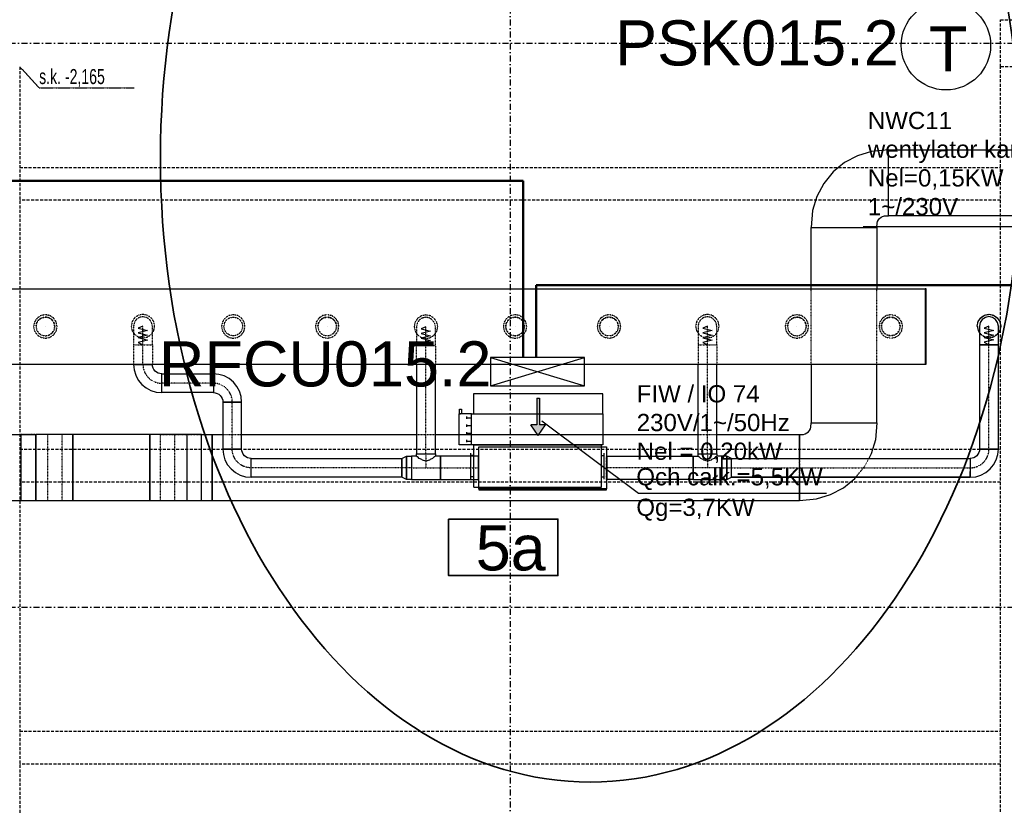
# Model space of a CAD drawing. Header units: centimetres. Extents: x -10729 to 144862, y -4437 to 43656.
# Tile 35 of 148: x 9938 to 10986, y 5389 to 6225. Entities that reach past the tile are written whole.
import ezdxf

# ---------------------------------------------------------------- set-up
doc = ezdxf.new("R2010")
doc.units = ezdxf.units.CM
doc.header["$LTSCALE"] = 0.1
for name, pattern in [('CADVENT_CENTERLINE', [9.9, 7.4, -1, 0.5, -1]), ('CADVENT_HIDDEN', [0.8, 0.25, -0.55]), ('Kondygnacja  -0_5$0$HIDDEN', [9.525, 6.35, -3.175]), ('Kondygnacja  -0_5$0$HIDDEN2', [4.7625, 3.175, -1.5875]), ('Osie rzutów$0$DASHDOT2', [12.7, 6.35, -3.175, 0, -3.175])]:
    doc.linetypes.add(name, pattern=pattern)
for name, color, linetype, lineweight in [('AU opis', 7, 'Continuous', 35), ('AU Osprzęt Siemens', 5, 'Continuous', 30), ('AU Sieć LON', 1, 'Continuous', 50), ('AU Strefa obsługiwana', 90, 'Continuous', 35), ('bgde_urządzenia', 3, 'Continuous', 30)]:
    doc.layers.add(name, color=color, linetype=linetype, lineweight=lineweight)
for name, color, linetype in [('AU Szafki Klimakonwektorów', 183, 'Continuous'), ('bgde-nawiewCEN', 7, 'Continuous'), ('bgde-nawiewEXP', 1, 'Continuous'), ('bgde-nawiewHIDDEN', 1, 'Continuous'), ('bgde_opis urządzen', 6, 'Continuous'), ('Kondygnacja  -0_5$0$ARCH_KONSTR_POWYŻEJ RZUTU', 8, 'Kondygnacja  -0_5$0$HIDDEN'), ('Kondygnacja  -0_5$0$ARCH_KONSTR_POWYŻEJ RZUTU_IST', 8, 'Kondygnacja  -0_5$0$HIDDEN2'), ('Osie rzutów$0$ARCH_INFO_OSIE_IST', 8, 'Osie rzutów$0$DASHDOT2'), ('Osie rzutów$0$ARCH_INFO_OSIE_OPISY_IST', 8, 'Continuous')]:
    doc.layers.add(name, color=color, linetype=linetype)
doc.styles.add('Arial', font='ARIAL.TTF')
doc.styles.add('Kondygnacja  -0_5$0$BIKTS', font='bikromsw.shx', dxfattribs={"width": 0.8})

# ---------------------------------------------------------------- blocks, each defined once
blk = doc.blocks.new('Osie rzutów')
at = {"layer": 'Osie rzutów$0$ARCH_INFO_OSIE_IST', "ltscale": 10}
for p, q in [((10460, 12510), (10460, 4623.26)), ((4436.04, 6200), (15156.54, 6200)), ((4436.04, 5600), (15156.54, 5600))]:
    blk.add_line(p, q, dxfattribs=at)
blk = doc.blocks.new('Kondygnacja  -0_5$0$konstrukcja istniejąca -0.5')
at = {"layer": 'Kondygnacja  -0_5$0$ARCH_KONSTR_POWYŻEJ RZUTU_IST', "ltscale": 10}
for points in [[(11138, 6175), (10982, 6175), (10982, 6225), (11138, 6225), (11138, 6175)], [(9938, 6175), (9938, 5025)], [(10982, 5025), (10982, 6175)], [(9938, 6067.9), (10982, 6067.9)], [(10982, 6032.9), (9938, 6032.9)], [(9938, 5767.9), (10982, 5767.9)], [(10982, 5732.9), (9938, 5732.9)], [(9938, 5467.9), (10982, 5467.9)], [(10982, 5432.9), (9938, 5432.9)]]:
    blk.add_lwpolyline(points, dxfattribs=at)
at = {"layer": 'Kondygnacja  -0_5$0$ARCH_KONSTR_POWYŻEJ RZUTU_IST'}
blk.add_lwpolyline([(9938, 6175), (9958.7, 6152.5), (10059.8, 6152.5)], dxfattribs=at)
at = {"layer": 'Kondygnacja  -0_5$0$ARCH_KONSTR_POWYŻEJ RZUTU_IST', "style": 'Kondygnacja  -0_5$0$BIKTS', "width": 0.7}
blk.add_text('s.k. -2,165', height=16, dxfattribs=at).set_placement((9958.7, 6156.5))

msp = doc.modelspace()

# ---------------------------------------------------------------- hatches: boundary and pattern name
at = {"layer": 'bgde_urządzenia'}
h = msp.add_hatch(color=256, dxfattribs=at)
h.paths.add_polyline_path([(10488.429, 5805.539), (10491.429, 5805.539), (10491.429, 5793.873), (10497.619, 5793.873), (10489.929, 5782.445), (10482.239, 5793.873), (10488.429, 5793.873)])
h.paths.add_polyline_path([(10488.429, 5822.206), (10491.429, 5822.206), (10491.429, 5805.539), (10488.429, 5805.539)])

# ---------------------------------------------------------------- linework, layer by layer
at = {"layer": 'AU opis'}
msp.add_lwpolyline([(10394.514, 5693.606), (10510.902, 5693.606), (10510.902, 5633.598), (10394.514, 5633.598)], close=True, dxfattribs=at)
at = {"layer": 'AU Osprzęt Siemens'}
msp.add_circle((10924.019, 6197.793), 47.533, dxfattribs=at)
at = {"layer": 'AU Sieć LON', "color": 1}
for p, q in [((9283.147, 6053.456), (10473.792, 6053.456)), ((10473.792, 6053.456), (10473.792, 5866.098)), ((10487.863, 5942.677), (11644.538, 5942.677)), ((10487.863, 5942.677), (10487.863, 5866.098))]:
    msp.add_line(p, q, dxfattribs=at)
at = {"layer": 'AU Strefa obsługiwana'}
msp.add_ellipse((10545.489, 6077.747), major_axis=(0, -663.911), ratio=0.68935625, start_param=-1.57079633, end_param=4.71238898, dxfattribs=at)
at = {"layer": 'AU Szafki Klimakonwektorów'}
for p, q in [((10539.102, 5865.579), (10439.102, 5865.579)), ((10439.102, 5865.579), (10439.102, 5835.579)), ((10439.102, 5835.579), (10539.102, 5865.579)), ((10439.102, 5865.579), (10539.102, 5835.579)), ((10539.102, 5865.579), (10439.102, 5865.579)), ((10439.102, 5865.579), (10439.102, 5835.579)), ((10439.102, 5835.579), (10539.102, 5865.579)), ((10439.102, 5865.579), (10539.102, 5835.579)), ((10539.102, 5835.579), (10539.102, 5865.579)), ((10539.102, 5835.579), (10539.102, 5865.579)), ((10439.102, 5835.579), (10539.102, 5835.579)), ((10439.102, 5835.579), (10539.102, 5835.579))]:
    msp.add_line(p, q, dxfattribs=at)
at = {"layer": 'bgde-nawiewCEN', "linetype": 'CADVENT_CENTERLINE', "ltscale": 0.06}
for p, q in [((10069.203, 5898.916), (10069.203, 5898.964)), ((10069.203, 5898.804), (10069.203, 5898.916)), ((10069.203, 5898.584), (10069.203, 5898.804)), ((10069.203, 5898.223), (10069.203, 5898.584)), ((10069.203, 5897.684), (10069.203, 5898.223)), ((10069.203, 5896.931), (10069.203, 5897.684)), ((10069.203, 5895.93), (10069.203, 5896.931)), ((10069.203, 5894.644), (10069.203, 5895.93)), ((10069.203, 5893.038), (10069.203, 5894.644)), ((10069.203, 5891.076), (10069.203, 5893.038)), ((10069.203, 5888.724), (10069.203, 5891.076)), ((10370.482, 5898.318), (10370.482, 5898.365)), ((10370.482, 5898.205), (10370.482, 5898.318)), ((10370.482, 5897.986), (10370.482, 5898.205)), ((10370.482, 5897.625), (10370.482, 5897.986)), ((10370.482, 5897.085), (10370.482, 5897.625)), ((10370.482, 5896.333), (10370.482, 5897.085)), ((10370.482, 5895.331), (10370.482, 5896.333)), ((10370.482, 5894.045), (10370.482, 5895.331)), ((10370.482, 5892.44), (10370.482, 5894.045)), ((10370.482, 5890.478), (10370.482, 5892.44)), ((10670.082, 5898.851), (10670.082, 5898.898)), ((10670.082, 5898.738), (10670.082, 5898.851)), ((10670.082, 5898.519), (10670.082, 5898.738)), ((10670.082, 5898.157), (10670.082, 5898.519)), ((10670.082, 5897.618), (10670.082, 5898.157)), ((10670.082, 5896.866), (10670.082, 5897.618)), ((10670.082, 5895.864), (10670.082, 5896.866)), ((10670.082, 5894.578), (10670.082, 5895.864)), ((10670.082, 5892.972), (10670.082, 5894.578)), ((10670.082, 5891.011), (10670.082, 5892.972)), ((10670.082, 5888.658), (10670.082, 5891.011)), ((10969.814, 5899.028), (10969.814, 5899.076)), ((10969.814, 5898.916), (10969.814, 5899.028)), ((10969.814, 5898.697), (10969.814, 5898.916)), ((10969.814, 5898.335), (10969.814, 5898.697)), ((10969.814, 5897.796), (10969.814, 5898.335)), ((10969.814, 5897.043), (10969.814, 5897.796)), ((10969.814, 5896.042), (10969.814, 5897.043)), ((10969.814, 5894.756), (10969.814, 5896.042)), ((10969.814, 5893.15), (10969.814, 5894.756)), ((10969.814, 5891.188), (10969.814, 5893.15)), ((10969.814, 5888.836), (10969.814, 5891.188)), ((10069.203, 5885.944), (10069.203, 5888.724)), ((10069.203, 5880.833), (10069.203, 5885.944)), ((10069.203, 5878.964), (10069.203, 5880.833)), ((10370.482, 5888.125), (10370.482, 5890.478)), ((10370.482, 5885.346), (10370.482, 5888.125)), ((10370.482, 5880.235), (10370.482, 5885.346)), ((10370.482, 5878.365), (10370.482, 5880.235)), ((10670.082, 5885.879), (10670.082, 5888.658)), ((10670.082, 5880.768), (10670.082, 5885.879)), ((10670.082, 5878.898), (10670.082, 5880.768)), ((10969.814, 5886.057), (10969.814, 5888.836)), ((10969.814, 5880.946), (10969.814, 5886.057)), ((10969.814, 5879.076), (10969.814, 5880.946)), ((10069.203, 5858.207), (10069.203, 5878.964)), ((10370.482, 5763.192), (10370.482, 5878.365)), ((10670.082, 5763.192), (10670.082, 5878.898)), ((10969.814, 5768.192), (10969.814, 5879.076)), ((10144.269, 5838.207), (10089.203, 5838.207)), ((10164.269, 5768.192), (10164.269, 5818.207)), ((10370.482, 5763.192), (10370.482, 5748.192)), ((10670.082, 5763.192), (10670.082, 5748.192)), ((10344.882, 5748.192), (10184.269, 5748.192)), ((10355.182, 5748.192), (10344.882, 5748.192)), ((10355.182, 5748.192), (10370.482, 5748.192)), ((10370.482, 5748.192), (10385.782, 5748.192)), ((10385.782, 5748.192), (10426.42, 5748.192)), ((10426.82, 5748.192), (10426.42, 5748.192)), ((10562.82, 5748.192), (10563.22, 5748.192)), ((10654.782, 5748.192), (10563.22, 5748.192)), ((10670.082, 5748.192), (10654.782, 5748.192)), ((10685.382, 5748.192), (10670.082, 5748.192)), ((10685.382, 5748.192), (10695.682, 5748.192)), ((10695.682, 5748.192), (10949.814, 5748.192))]:
    msp.add_line(p, q, dxfattribs=at)
for centre, start, end in [((10089.203, 5858.207), 180, 270), ((10144.269, 5818.207), 0, 90), ((10949.814, 5768.192), 270, 0)]:
    msp.add_arc(centre, 20, start, end, dxfattribs=at)
at = {"layer": 'bgde-nawiewCEN', "linetype": 'CADVENT_CENTERLINE', "ltscale": 0.06, "extrusion": (0, 0, -1)}
msp.add_arc((-10184.269, 5768.192), 20, 270, 0, dxfattribs=at)
at = {"layer": 'bgde-nawiewEXP', "linetype": 'Continuous'}
for points in [[(10862.963, 6016.417), (10862.963, 6086.417), (11990.522, 6086.417), (11990.522, 6016.417), (12008.629, 6017.954), (12023.637, 6022.506), (12037.468, 6029.899), (12049.591, 6039.848), (12059.54, 6051.971), (12066.933, 6065.802), (12071.485, 6080.81), (12073.022, 6098.916), (12003.022, 6098.917), (12002.83, 6094.466), (12002.261, 6092.59), (12001.337, 6090.861), (12000.093, 6089.346), (11998.578, 6088.102), (11996.849, 6087.178), (11994.973, 6086.609), (11990.522, 6086.417), (11990.522, 6016.417), (10862.963, 6016.417)], [(10780.463, 6003.917), (10850.463, 6003.917), (10850.656, 6008.368), (10851.225, 6010.244), (10852.149, 6011.973), (10853.392, 6013.488), (10854.908, 6014.732), (10856.637, 6015.656), (10858.513, 6016.225), (10862.964, 6016.417), (10862.963, 6086.417), (10844.857, 6084.88), (10829.849, 6080.328), (10816.018, 6072.935), (10803.895, 6062.986), (10793.946, 6050.863), (10786.553, 6037.032), (10782.001, 6022.024)], [(10959.814, 5894.756), (10959.814, 5879.076), (10979.814, 5879.076), (10979.814, 5899.076), (10979.053, 5902.903), (10976.885, 5906.147), (10973.641, 5908.315), (10969.814, 5909.076), (10965.988, 5908.315), (10962.743, 5906.147), (10960.576, 5902.903), (10959.814, 5899.076), (10959.814, 5896.042)], [(10959.814, 5768.192), (10979.814, 5768.192), (10979.814, 5879.076), (10959.814, 5879.076)], [(10059.203, 5858.207), (10059.779, 5852.355), (10061.487, 5846.727), (10064.259, 5841.54), (10067.99, 5836.994), (10072.536, 5833.263), (10077.722, 5830.491), (10083.35, 5828.784), (10089.203, 5828.207), (10089.203, 5848.207), (10087.252, 5848.4), (10085.376, 5848.969), (10083.647, 5849.893), (10082.132, 5851.136), (10080.888, 5852.652), (10079.964, 5854.381), (10079.395, 5856.256), (10079.203, 5858.207), (10059.964, 5858.207)], [(10089.203, 5828.207), (10089.203, 5848.207), (10144.269, 5848.207), (10144.269, 5828.207)], [(10144.269, 5828.207), (10146.22, 5828.015), (10148.096, 5827.446), (10149.825, 5826.522), (10151.34, 5825.278), (10152.584, 5823.763), (10153.508, 5822.034), (10154.077, 5820.158), (10154.269, 5818.207), (10174.269, 5818.207), (10173.693, 5824.06), (10171.985, 5829.688), (10169.213, 5834.874), (10165.482, 5839.421), (10160.936, 5843.151), (10155.75, 5845.924), (10150.122, 5847.631), (10144.269, 5848.207), (10144.269, 5828.969)], [(10154.269, 5768.192), (10174.269, 5768.192), (10174.269, 5818.207), (10154.269, 5818.207)], [(9994.73, 5713.582), (10076.497, 5713.582), (10076.497, 5783.582), (9994.73, 5783.582)], [(10076.497, 5713.582), (10116.12, 5713.582), (10116.12, 5783.582), (10076.497, 5783.582)], [(10154.269, 5768.192), (10154.845, 5762.339), (10156.553, 5756.712), (10159.325, 5751.525), (10163.056, 5746.979), (10167.602, 5743.248), (10172.789, 5740.476), (10178.416, 5738.769), (10184.269, 5738.192), (10184.269, 5758.192), (10182.318, 5758.384), (10180.442, 5758.953), (10178.713, 5759.877), (10177.198, 5761.121), (10175.954, 5762.636), (10175.03, 5764.365), (10174.461, 5766.241), (10174.269, 5768.192), (10155.03, 5768.192)], [(10426.82, 5724.692), (10562.82, 5724.692), (10562.82, 5725.692), (10426.82, 5725.692), (10426.82, 5770.692), (10562.82, 5770.692), (10562.82, 5725.692), (10426.82, 5725.692)], [(10949.814, 5738.192), (10955.667, 5738.769), (10961.295, 5740.476), (10966.481, 5743.248), (10971.028, 5746.979), (10974.758, 5751.525), (10977.531, 5756.712), (10979.238, 5762.339), (10979.814, 5768.192), (10959.814, 5768.192), (10959.622, 5766.241), (10959.053, 5764.365), (10958.129, 5762.636), (10956.885, 5761.121), (10955.37, 5759.877), (10953.641, 5758.953), (10951.765, 5758.384), (10949.814, 5758.192), (10949.814, 5738.953)], [(10184.269, 5738.192), (10184.269, 5758.192), (10344.882, 5758.192), (10344.882, 5738.192)], [(10344.882, 5738.192), (10344.882, 5758.192), (10349.698, 5760.692), (10349.698, 5735.692)], [(10349.698, 5735.692), (10349.698, 5760.692), (10355.182, 5760.692), (10355.182, 5735.692)], [(10355.182, 5735.692), (10385.782, 5735.692), (10385.782, 5760.692), (10380.482, 5760.692), (10379.721, 5759.931), (10379.082, 5759.741), (10377.553, 5758.212), (10374.908, 5757.031), (10374.309, 5756.432), (10370.482, 5755.293), (10366.655, 5756.432), (10366.057, 5757.031), (10363.411, 5758.212), (10361.883, 5759.741), (10361.243, 5759.931), (10360.482, 5760.692), (10355.182, 5760.692), (10355.182, 5736.644)], [(10385.782, 5735.692), (10426.42, 5735.692), (10426.42, 5760.692), (10385.782, 5760.692), (10385.782, 5736.644)], [(10563.22, 5735.692), (10563.22, 5760.692), (10654.782, 5760.692), (10654.782, 5735.692)], [(10685.382, 5735.692), (10690.866, 5735.692), (10690.866, 5760.692), (10685.382, 5760.692), (10685.382, 5736.644)], [(10690.866, 5735.692), (10695.682, 5738.192), (10695.682, 5758.192), (10690.866, 5760.692), (10690.866, 5736.644)]]:
    msp.add_lwpolyline(points, close=True, dxfattribs=at)
for points in [[(10780.463, 5938.602), (10780.463, 6003.917), (10850.463, 6003.917), (10850.463, 5938.602)], [(6659.098, 5938.602), (10901.823, 5938.602), (10901.823, 5858.602), (10902.823, 5858.602), (10902.823, 5938.602), (10901.823, 5938.602), (10901.823, 5858.602)], [(10957.314, 5899.076), (10958.266, 5903.859), (10960.976, 5907.915), (10965.031, 5910.624), (10969.814, 5911.576), (10974.598, 5910.624), (10978.653, 5907.915), (10981.363, 5903.859), (10982.314, 5899.076), (10981.363, 5894.292), (10979.814, 5891.975)], [(10957.314, 5899.076), (10958.266, 5894.292), (10959.814, 5891.975)], [(6659.098, 5858.602), (10901.823, 5858.602)], [(10059.203, 5858.207), (10079.203, 5858.207), (10079.203, 5858.602)], [(10059.203, 5858.207), (10059.203, 5858.602)], [(10360.482, 5858.602), (10360.482, 5763.192), (10380.482, 5763.192), (10380.482, 5858.602)], [(10660.082, 5763.192), (10680.082, 5763.192), (10680.082, 5858.602)], [(10660.082, 5763.192), (10660.082, 5858.602)], [(10780.463, 5858.602), (10780.463, 5796.082), (10850.463, 5796.082), (10850.463, 5858.602)], [(10680.082, 5783.582), (10767.963, 5783.582), (10767.963, 5758.192), (10767.963, 5783.582), (10772.414, 5783.774), (10774.29, 5784.343), (10776.019, 5785.267), (10777.535, 5786.511), (10778.778, 5788.026), (10779.703, 5789.755), (10780.272, 5791.631), (10780.464, 5796.082), (10850.464, 5796.081), (10848.927, 5777.975), (10844.374, 5762.967), (10841.822, 5758.192)], [(9779.654, 5783.582), (9928.377, 5783.582), (9928.377, 5713.582), (9928.377, 5783.582), (9939.716, 5783.582)], [(9939.716, 5713.582), (9939.716, 5783.582), (9955.107, 5783.582)], [(9939.716, 5713.582), (9994.73, 5713.582), (9994.73, 5783.582), (9955.107, 5783.582), (9955.107, 5713.582)], [(9955.107, 5713.582), (9955.107, 5783.582)], [(10116.12, 5713.582), (10131.511, 5713.582), (10131.511, 5783.582), (10116.12, 5783.582)], [(10116.12, 5713.582), (10116.12, 5783.582)], [(10131.511, 5713.582), (10142.85, 5713.582), (10142.85, 5783.582), (10154.269, 5783.582)], [(10131.511, 5783.582), (10142.85, 5783.582), (10142.85, 5713.582), (10767.963, 5713.582), (10767.963, 5738.192), (10767.963, 5713.582), (10786.071, 5715.119), (10801.078, 5719.671), (10814.909, 5727.064), (10827.032, 5737.013), (10828, 5738.192)], [(10174.269, 5783.582), (10360.482, 5783.582)], [(10380.482, 5783.582), (10660.082, 5783.582)], [(10360.482, 5760.692), (10360.482, 5763.192), (10380.482, 5763.192), (10380.482, 5760.692)], [(10426.42, 5735.692), (10426.42, 5760.692), (10426.82, 5760.692)], [(10562.82, 5735.692), (10563.22, 5735.692), (10563.22, 5760.692), (10562.82, 5760.692)], [(10654.782, 5735.692), (10654.782, 5760.692), (10660.082, 5760.692), (10660.082, 5763.192), (10680.082, 5763.192), (10680.082, 5760.692), (10679.321, 5759.931), (10678.682, 5759.741), (10677.153, 5758.212), (10674.508, 5757.031), (10673.909, 5756.432), (10670.082, 5755.293), (10666.255, 5756.432), (10665.657, 5757.031), (10663.011, 5758.212), (10661.483, 5759.741), (10660.843, 5759.931), (10660.082, 5760.692)], [(10654.782, 5735.692), (10685.382, 5735.692), (10685.382, 5760.692), (10680.082, 5760.692)], [(10695.682, 5738.192), (10695.682, 5758.192), (10949.814, 5758.192), (10949.814, 5741.121)], [(10949.814, 5741.121), (10949.814, 5744.365)], [(10426.42, 5735.692), (10426.82, 5735.692)], [(10695.682, 5738.192), (10949.814, 5738.192)], [(10949.814, 5738.192), (10695.682, 5738.192)], [(10949.814, 5738.953), (10949.814, 5741.121)], [(10949.814, 5741.121), (10949.814, 5738.953)], [(10949.814, 5738.953), (10949.814, 5738.192)], [(10949.814, 5738.192), (10949.814, 5738.953)], [(7308.883, 5713.582), (9939.716, 5713.582)]]:
    msp.add_lwpolyline(points, dxfattribs=at)
at = {"layer": 'bgde-nawiewEXP'}
msp.add_lwpolyline([(10969.814, 5899.076), (10964.814, 5896.946), (10974.814, 5894.41), (10964.814, 5891.888), (10974.814, 5889.359), (10964.814, 5886.806), (10974.814, 5884.27), (10964.814, 5881.724), (10969.814, 5879.076)], dxfattribs=at)
at = {"layer": 'bgde-nawiewHIDDEN', "linetype": 'CADVENT_HIDDEN'}
for points in [[(10780.463, 5858.602), (10780.463, 5938.602)], [(10850.463, 5858.602), (10850.463, 5938.602)], [(10957.314, 5899.076), (10958.266, 5903.859), (10960.976, 5907.915), (10965.031, 5910.624), (10969.814, 5911.576), (10974.598, 5910.624), (10978.653, 5907.915), (10981.363, 5903.859), (10982.314, 5899.076), (10981.363, 5894.292), (10978.653, 5890.237), (10974.598, 5887.527), (10969.814, 5886.576), (10965.031, 5887.527), (10960.976, 5890.237), (10965.031, 5887.527), (10969.814, 5886.576), (10974.598, 5887.527), (10978.653, 5890.237), (10979.814, 5891.975)], [(9955.328, 5898.602), (9956.089, 5902.429), (9958.257, 5905.673), (9961.501, 5907.841), (9965.328, 5908.602), (9969.155, 5907.841), (9972.399, 5905.673)], [(9972.399, 5905.673), (9969.155, 5907.841)], [(9972.399, 5905.673), (9974.567, 5902.429), (9975.328, 5898.602), (9974.567, 5894.775), (9972.399, 5891.531), (9969.155, 5889.363)], [(10255.328, 5898.602), (10256.089, 5902.429), (10258.257, 5905.673), (10261.501, 5907.841), (10265.328, 5908.602), (10269.155, 5907.841), (10272.399, 5905.673)], [(10272.399, 5905.673), (10269.155, 5907.841)], [(10272.399, 5905.673), (10274.567, 5902.429), (10275.328, 5898.602), (10274.567, 5894.775), (10272.399, 5891.531), (10269.155, 5889.363)], [(10555.328, 5898.602), (10556.089, 5902.429)], [(10556.089, 5902.429), (10555.328, 5898.602)], [(10556.089, 5902.429), (10558.257, 5905.673)], [(10558.257, 5905.673), (10556.089, 5902.429)], [(10558.257, 5905.673), (10561.501, 5907.841)], [(10561.501, 5907.841), (10558.257, 5905.673)], [(10561.501, 5907.841), (10565.328, 5908.602), (10569.155, 5907.841), (10572.399, 5905.673)], [(10572.399, 5905.673), (10569.155, 5907.841)], [(10572.399, 5905.673), (10574.567, 5902.429), (10575.328, 5898.602), (10574.567, 5894.775), (10572.399, 5891.531), (10569.155, 5889.363)], [(10755.328, 5898.602), (10756.089, 5902.429), (10758.257, 5905.673), (10761.501, 5907.841), (10765.328, 5908.602), (10769.155, 5907.841), (10772.399, 5905.673)], [(10772.399, 5905.673), (10769.155, 5907.841)], [(10772.399, 5905.673), (10774.567, 5902.429), (10775.328, 5898.602), (10774.567, 5894.775), (10772.399, 5891.531), (10769.155, 5889.363)], [(9955.328, 5898.602), (9956.089, 5894.775), (9958.257, 5891.531), (9961.501, 5889.363), (9965.328, 5888.602), (9969.155, 5889.363), (9972.399, 5891.531)], [(10255.328, 5898.602), (10256.089, 5894.775), (10258.257, 5891.531), (10261.501, 5889.363), (10265.328, 5888.602), (10269.155, 5889.363), (10272.399, 5891.531)], [(10555.328, 5898.602), (10556.089, 5894.775)], [(10556.089, 5894.775), (10555.328, 5898.602)], [(10556.089, 5894.775), (10558.257, 5891.531)], [(10558.257, 5891.531), (10556.089, 5894.775)], [(10558.257, 5891.531), (10561.501, 5889.363)], [(10561.501, 5889.363), (10558.257, 5891.531)], [(10561.501, 5889.363), (10565.328, 5888.602), (10569.155, 5889.363), (10572.399, 5891.531)], [(10755.328, 5898.602), (10756.089, 5894.775), (10758.257, 5891.531), (10761.501, 5889.363), (10765.328, 5888.602), (10769.155, 5889.363), (10772.399, 5891.531)], [(10957.314, 5899.076), (10958.266, 5894.292), (10960.976, 5890.237), (10959.814, 5891.975)], [(10059.203, 5878.964), (10079.203, 5878.964), (10079.203, 5858.602)], [(10059.203, 5878.964), (10059.203, 5858.602)], [(10360.482, 5858.602), (10360.482, 5878.365), (10380.482, 5878.365), (10380.482, 5858.602)], [(10660.082, 5878.898), (10680.082, 5878.898), (10680.082, 5858.602)], [(10660.082, 5878.898), (10660.082, 5858.602)], [(9939.716, 5713.582), (9968, 5713.582), (9968, 5783.582), (9939.716, 5783.582)], [(9939.717, 5713.582), (9939.717, 5783.582)], [(9955.107, 5713.582), (9983.391, 5713.582), (9983.391, 5783.582), (9955.107, 5783.582)], [(10087.836, 5713.582), (10087.836, 5783.582), (10116.12, 5783.582)], [(10103.226, 5713.582), (10103.226, 5783.582), (10131.511, 5783.582)], [(10131.51, 5713.582), (10131.51, 5783.582)], [(10154.269, 5783.582), (10174.269, 5783.582)], [(10360.482, 5783.582), (10380.482, 5783.582)], [(10660.082, 5783.582), (10680.082, 5783.582)], [(10426.82, 5735.692), (10426.82, 5760.692)], [(10562.82, 5735.692), (10562.82, 5760.692)], [(10767.963, 5738.192), (10767.963, 5758.192)], [(10828, 5738.192), (10836.981, 5749.136), (10841.822, 5758.192)], [(10087.836, 5713.582), (10116.12, 5713.582)], [(10103.226, 5713.582), (10131.511, 5713.582)]]:
    msp.add_lwpolyline(points, dxfattribs=at)
for points in [[(9952.828, 5898.602), (9953.779, 5893.819), (9956.489, 5889.763), (9960.544, 5887.054), (9965.328, 5886.102), (9970.111, 5887.054), (9974.167, 5889.763), (9976.876, 5893.819), (9977.828, 5898.602), (9976.876, 5903.386), (9974.167, 5907.441), (9970.111, 5910.151), (9965.328, 5911.102), (9960.544, 5910.151), (9956.489, 5907.441), (9953.779, 5903.386)], [(9952.828, 5898.602), (9953.779, 5893.819), (9956.489, 5889.763), (9960.544, 5887.054), (9965.328, 5886.102), (9970.111, 5887.054), (9974.167, 5889.763), (9976.876, 5893.819), (9977.828, 5898.602), (9976.876, 5903.386), (9974.167, 5907.441), (9970.111, 5910.151), (9965.328, 5911.102), (9960.544, 5910.151), (9956.489, 5907.441), (9953.779, 5903.386)], [(9955.328, 5898.602), (9956.089, 5894.775), (9958.257, 5891.531), (9961.501, 5889.363), (9965.328, 5888.602), (9969.155, 5889.363), (9972.399, 5891.531), (9974.567, 5894.775), (9975.328, 5898.602), (9974.567, 5902.429), (9972.399, 5905.673), (9969.155, 5907.841), (9965.328, 5908.602), (9961.501, 5907.841), (9958.257, 5905.673), (9956.089, 5902.429)], [(10056.703, 5898.964), (10057.654, 5894.18), (10060.364, 5890.125), (10064.419, 5887.415), (10069.203, 5886.464), (10073.986, 5887.415), (10078.042, 5890.125), (10080.751, 5894.18), (10081.703, 5898.964), (10080.751, 5903.747), (10078.042, 5907.802), (10073.986, 5910.512), (10069.203, 5911.464), (10064.419, 5910.512), (10060.364, 5907.802), (10057.654, 5903.747)], [(10056.703, 5898.964), (10057.654, 5894.18), (10060.364, 5890.125), (10064.419, 5887.415), (10069.203, 5886.464), (10073.986, 5887.415), (10078.042, 5890.125), (10080.751, 5894.18), (10081.703, 5898.964), (10080.751, 5903.747), (10078.042, 5907.802), (10073.986, 5910.512), (10069.203, 5911.464), (10064.419, 5910.512), (10060.364, 5907.802), (10057.654, 5903.747)], [(10059.203, 5878.964), (10079.203, 5878.964), (10079.203, 5898.964), (10078.442, 5902.79), (10076.274, 5906.035), (10073.03, 5908.202), (10069.203, 5908.964), (10065.376, 5908.202), (10062.132, 5906.035), (10059.964, 5902.79), (10059.203, 5898.964), (10059.203, 5880.833)], [(10152.828, 5898.602), (10153.779, 5893.819), (10156.489, 5889.763), (10160.544, 5887.054), (10165.328, 5886.102), (10170.111, 5887.054), (10174.167, 5889.763), (10176.876, 5893.819), (10177.828, 5898.602), (10176.876, 5903.386), (10174.167, 5907.441), (10170.111, 5910.151), (10165.328, 5911.102), (10160.544, 5910.151), (10156.489, 5907.441), (10153.779, 5903.386)], [(10152.828, 5898.602), (10153.779, 5893.819), (10156.489, 5889.763), (10160.544, 5887.054), (10165.328, 5886.102), (10170.111, 5887.054), (10174.167, 5889.763), (10176.876, 5893.819), (10177.828, 5898.602), (10176.876, 5903.386), (10174.167, 5907.441), (10170.111, 5910.151), (10165.328, 5911.102), (10160.544, 5910.151), (10156.489, 5907.441), (10153.779, 5903.386)], [(10155.328, 5898.602), (10156.089, 5902.429), (10158.257, 5905.673), (10161.501, 5907.841), (10165.328, 5908.602), (10169.155, 5907.841), (10172.399, 5905.673), (10174.567, 5902.429), (10175.328, 5898.602), (10174.567, 5894.775), (10172.399, 5891.531), (10169.155, 5889.363), (10165.328, 5888.602), (10161.501, 5889.363), (10158.257, 5891.531), (10156.089, 5894.775)], [(10252.828, 5898.602), (10253.779, 5893.819), (10256.489, 5889.763), (10260.544, 5887.054), (10265.328, 5886.102), (10270.111, 5887.054), (10274.167, 5889.763), (10276.876, 5893.819), (10277.828, 5898.602), (10276.876, 5903.386), (10274.167, 5907.441), (10270.111, 5910.151), (10265.328, 5911.102), (10260.544, 5910.151), (10256.489, 5907.441), (10253.779, 5903.386)], [(10252.828, 5898.602), (10253.779, 5893.819), (10256.489, 5889.763), (10260.544, 5887.054), (10265.328, 5886.102), (10270.111, 5887.054), (10274.167, 5889.763), (10276.876, 5893.819), (10277.828, 5898.602), (10276.876, 5903.386), (10274.167, 5907.441), (10270.111, 5910.151), (10265.328, 5911.102), (10260.544, 5910.151), (10256.489, 5907.441), (10253.779, 5903.386)], [(10255.328, 5898.602), (10256.089, 5894.775), (10258.257, 5891.531), (10261.501, 5889.363), (10265.328, 5888.602), (10269.155, 5889.363), (10272.399, 5891.531), (10274.567, 5894.775), (10275.328, 5898.602), (10274.567, 5902.429), (10272.399, 5905.673), (10269.155, 5907.841), (10265.328, 5908.602), (10261.501, 5907.841), (10258.257, 5905.673), (10256.089, 5902.429)], [(10357.982, 5898.365), (10358.934, 5893.582), (10361.643, 5889.527), (10365.699, 5886.817), (10370.482, 5885.865), (10375.266, 5886.817), (10379.321, 5889.527), (10382.031, 5893.582), (10382.982, 5898.365), (10382.031, 5903.149), (10379.321, 5907.204), (10375.266, 5909.914), (10370.482, 5910.865), (10365.699, 5909.914), (10361.643, 5907.204), (10358.934, 5903.149)], [(10357.982, 5898.365), (10358.934, 5893.582), (10361.643, 5889.527), (10365.699, 5886.817), (10370.482, 5885.865), (10375.266, 5886.817), (10379.321, 5889.527), (10382.031, 5893.582), (10382.982, 5898.365), (10382.031, 5903.149), (10379.321, 5907.204), (10375.266, 5909.914), (10370.482, 5910.865), (10365.699, 5909.914), (10361.643, 5907.204), (10358.934, 5903.149)], [(10360.482, 5878.365), (10380.482, 5878.365), (10380.482, 5898.365), (10379.721, 5902.192), (10377.553, 5905.437), (10374.309, 5907.604), (10370.482, 5908.365), (10366.655, 5907.604), (10363.411, 5905.437), (10361.243, 5902.192), (10360.482, 5898.365), (10360.482, 5880.235)], [(10452.828, 5898.602), (10453.779, 5893.819), (10456.489, 5889.763), (10460.544, 5887.054), (10465.328, 5886.102), (10470.111, 5887.054), (10474.167, 5889.763), (10476.876, 5893.819), (10477.828, 5898.602), (10476.876, 5903.386), (10474.167, 5907.441), (10470.111, 5910.151), (10465.328, 5911.102), (10460.544, 5910.151), (10456.489, 5907.441), (10453.779, 5903.386)], [(10452.828, 5898.602), (10453.779, 5893.819), (10456.489, 5889.763), (10460.544, 5887.054), (10465.328, 5886.102), (10470.111, 5887.054), (10474.167, 5889.763), (10476.876, 5893.819), (10477.828, 5898.602), (10476.876, 5903.386), (10474.167, 5907.441), (10470.111, 5910.151), (10465.328, 5911.102), (10460.544, 5910.151), (10456.489, 5907.441), (10453.779, 5903.386)], [(10455.328, 5898.602), (10456.089, 5894.775), (10458.257, 5891.531), (10461.501, 5889.363), (10465.328, 5888.602), (10469.155, 5889.363), (10472.399, 5891.531), (10474.567, 5894.775), (10475.328, 5898.602), (10474.567, 5902.429), (10472.399, 5905.673), (10469.155, 5907.841), (10465.328, 5908.602), (10461.501, 5907.841), (10458.257, 5905.673), (10456.089, 5902.429)], [(10455.328, 5898.602), (10456.089, 5902.429), (10458.257, 5905.673), (10461.501, 5907.841), (10465.328, 5908.602), (10469.155, 5907.841), (10472.399, 5905.673), (10474.567, 5902.429), (10475.328, 5898.602), (10474.567, 5894.775), (10472.399, 5891.531), (10469.155, 5889.363), (10465.328, 5888.602), (10461.501, 5889.363), (10458.257, 5891.531), (10456.089, 5894.775)], [(10552.828, 5898.602), (10553.779, 5893.819), (10556.489, 5889.763), (10560.544, 5887.054), (10565.328, 5886.102), (10570.111, 5887.054), (10574.167, 5889.763), (10576.876, 5893.819), (10577.828, 5898.602), (10576.876, 5903.386), (10574.167, 5907.441), (10570.111, 5910.151), (10565.328, 5911.102), (10560.544, 5910.151), (10556.489, 5907.441), (10553.779, 5903.386)], [(10552.828, 5898.602), (10553.779, 5893.819), (10556.489, 5889.763), (10560.544, 5887.054), (10565.328, 5886.102), (10570.111, 5887.054), (10574.167, 5889.763), (10576.876, 5893.819), (10577.828, 5898.602), (10576.876, 5903.386), (10574.167, 5907.441), (10570.111, 5910.151), (10565.328, 5911.102), (10560.544, 5910.151), (10556.489, 5907.441), (10553.779, 5903.386)], [(10555.328, 5898.602), (10556.089, 5894.775), (10558.257, 5891.531), (10561.501, 5889.363), (10565.328, 5888.602), (10569.155, 5889.363), (10572.399, 5891.531), (10574.567, 5894.775), (10575.328, 5898.602), (10574.567, 5902.429), (10572.399, 5905.673), (10569.155, 5907.841), (10565.328, 5908.602), (10561.501, 5907.841), (10558.257, 5905.673), (10556.089, 5902.429)], [(10657.582, 5898.898), (10658.534, 5894.115), (10661.243, 5890.059), (10665.299, 5887.35), (10670.082, 5886.398), (10674.866, 5887.35), (10678.921, 5890.059), (10681.631, 5894.115), (10682.582, 5898.898), (10681.631, 5903.682), (10678.921, 5907.737), (10674.866, 5910.447), (10670.082, 5911.398), (10665.299, 5910.447), (10661.243, 5907.737), (10658.534, 5903.682)], [(10657.582, 5898.898), (10658.534, 5894.115), (10661.243, 5890.059), (10665.299, 5887.35), (10670.082, 5886.398), (10674.866, 5887.35), (10678.921, 5890.059), (10681.631, 5894.115), (10682.582, 5898.898), (10681.631, 5903.682), (10678.921, 5907.737), (10674.866, 5910.447), (10670.082, 5911.398), (10665.299, 5910.447), (10661.243, 5907.737), (10658.534, 5903.682)], [(10660.082, 5878.898), (10680.082, 5878.898), (10680.082, 5898.898), (10679.321, 5902.725), (10677.153, 5905.969), (10673.909, 5908.137), (10670.082, 5908.898), (10666.255, 5908.137), (10663.011, 5905.969), (10660.843, 5902.725), (10660.082, 5898.898), (10660.082, 5880.768)], [(10752.828, 5898.602), (10753.779, 5893.819), (10756.489, 5889.763), (10760.544, 5887.054), (10765.328, 5886.102), (10770.111, 5887.054), (10774.167, 5889.763), (10776.876, 5893.819), (10777.828, 5898.602), (10776.876, 5903.386), (10774.167, 5907.441), (10770.111, 5910.151), (10765.328, 5911.102), (10760.544, 5910.151), (10756.489, 5907.441), (10753.779, 5903.386)], [(10752.828, 5898.602), (10753.779, 5893.819), (10756.489, 5889.763), (10760.544, 5887.054), (10765.328, 5886.102), (10770.111, 5887.054), (10774.167, 5889.763), (10776.876, 5893.819), (10777.828, 5898.602), (10776.876, 5903.386), (10774.167, 5907.441), (10770.111, 5910.151), (10765.328, 5911.102), (10760.544, 5910.151), (10756.489, 5907.441), (10753.779, 5903.386)], [(10755.328, 5898.602), (10756.089, 5894.775), (10758.257, 5891.531), (10761.501, 5889.363), (10765.328, 5888.602), (10769.155, 5889.363), (10772.399, 5891.531), (10774.567, 5894.775), (10775.328, 5898.602), (10774.567, 5902.429), (10772.399, 5905.673), (10769.155, 5907.841), (10765.328, 5908.602), (10761.501, 5907.841), (10758.257, 5905.673), (10756.089, 5902.429)], [(10852.828, 5898.602), (10853.779, 5893.819), (10856.489, 5889.763), (10860.544, 5887.054), (10865.328, 5886.102), (10870.111, 5887.054), (10874.167, 5889.763), (10876.876, 5893.819), (10877.828, 5898.602), (10876.876, 5903.386), (10874.167, 5907.441), (10870.111, 5910.151), (10865.328, 5911.102), (10860.544, 5910.151), (10856.489, 5907.441), (10853.779, 5903.386)], [(10852.828, 5898.602), (10853.779, 5893.819), (10856.489, 5889.763), (10860.544, 5887.054), (10865.328, 5886.102), (10870.111, 5887.054), (10874.167, 5889.763), (10876.876, 5893.819), (10877.828, 5898.602), (10876.876, 5903.386), (10874.167, 5907.441), (10870.111, 5910.151), (10865.328, 5911.102), (10860.544, 5910.151), (10856.489, 5907.441), (10853.779, 5903.386)], [(10855.328, 5898.602), (10856.089, 5894.775), (10858.257, 5891.531), (10861.501, 5889.363), (10865.328, 5888.602), (10869.155, 5889.363), (10872.399, 5891.531), (10874.567, 5894.775), (10875.328, 5898.602), (10874.567, 5902.429), (10872.399, 5905.673), (10869.155, 5907.841), (10865.328, 5908.602), (10861.501, 5907.841), (10858.257, 5905.673), (10856.089, 5902.429)], [(10855.328, 5898.602), (10856.089, 5902.429), (10858.257, 5905.673), (10861.501, 5907.841), (10865.328, 5908.602), (10869.155, 5907.841), (10872.399, 5905.673), (10874.567, 5902.429), (10875.328, 5898.602), (10874.567, 5894.775), (10872.399, 5891.531), (10869.155, 5889.363), (10865.328, 5888.602), (10861.501, 5889.363), (10858.257, 5891.531), (10856.089, 5894.775)], [(10767.963, 5758.192), (10767.963, 5738.192)]]:
    msp.add_lwpolyline(points, close=True, dxfattribs=at)
at = {"layer": 'bgde-nawiewHIDDEN'}
for points in [[(9965.328, 5898.602), (9965.328, 5898.602)], [(10069.203, 5898.964), (10064.203, 5896.834), (10074.203, 5894.298), (10064.203, 5891.776), (10074.203, 5889.247), (10064.203, 5886.694), (10074.203, 5884.158), (10064.203, 5881.612), (10069.203, 5878.964)], [(10265.328, 5898.602), (10265.328, 5898.602)], [(10370.482, 5898.365), (10365.482, 5896.236), (10375.482, 5893.7), (10365.482, 5891.177), (10375.482, 5888.649), (10365.482, 5886.096), (10375.482, 5883.56), (10365.482, 5881.014), (10370.482, 5878.365)], [(10465.328, 5898.602), (10465.328, 5898.602)], [(10565.328, 5898.602), (10565.328, 5898.602)], [(10670.082, 5898.898), (10665.082, 5896.768), (10675.082, 5894.232), (10665.082, 5891.71), (10675.082, 5889.182), (10665.082, 5886.628), (10675.082, 5884.092), (10665.082, 5881.546), (10670.082, 5878.898)], [(10765.328, 5898.602), (10765.328, 5898.602)], [(10865.328, 5898.602), (10865.328, 5898.602)]]:
    msp.add_lwpolyline(points, dxfattribs=at)
at = {"layer": 'bgde_opis urządzen'}
for p, q in [((10835.904, 6004.866, 85.475), (11035.792, 6004.866, 85.475)), ((10493.922, 5798.182), (10596.904, 5721.103, 1188.109)), ((10596.904, 5721.103, 1188.109), (10796.792, 5721.103, 1188.109))]:
    msp.add_line(p, q, dxfattribs=at)
at = {"layer": 'bgde_urządzenia'}
for p, q in [((10421.029, 5827.039, -131.3), (10421.029, 5805.539, -131.3)), ((10558.829, 5827.039, -131.3), (10421.029, 5827.039, -131.3)), ((10488.429, 5822.206, -131.3), (10488.429, 5793.873, -131.3)), ((10488.429, 5822.206, -131.3), (10491.429, 5822.206, -131.3)), ((10491.429, 5822.206, -131.3), (10491.429, 5793.873, -131.3)), ((10558.829, 5805.539, -131.3), (10558.829, 5827.039, -131.3)), ((10406.329, 5805.539, -131.3), (10406.329, 5810.539, -131.3)), ((10406.329, 5810.539, -131.3), (10408.329, 5810.539, -131.3)), ((10408.329, 5810.539, -131.3), (10408.329, 5805.539, -131.3)), ((10418.829, 5805.539, -131.3), (10405.829, 5805.539, -131.3)), ((10405.829, 5772.539, -131.3), (10405.829, 5805.539, -131.3)), ((10405.829, 5805.539, -131.3), (10407.329, 5805.539, -131.3)), ((10413.63, 5802.664, -131.3), (10413.63, 5800.164, -131.3)), ((10413.63, 5801.414, -131.3), (10418.829, 5801.414, -131.3)), ((10418.829, 5772.539, -131.3), (10418.829, 5805.539, -131.3)), ((10418.829, 5805.539, -131.3), (10421.029, 5805.539, -131.3)), ((10421.029, 5805.539, -131.3), (10558.829, 5805.539, -131.3)), ((10558.829, 5805.539, -131.3), (10558.829, 5772.539, -131.3)), ((10413.63, 5794.414, -131.3), (10413.63, 5791.914, -131.3)), ((10413.63, 5793.164, -131.3), (10418.829, 5793.164, -131.3)), ((10413.63, 5786.164, -131.3), (10413.63, 5783.664, -131.3)), ((10489.929, 5782.445, -131.3), (10482.239, 5793.873, -131.3)), ((10488.429, 5793.873, -131.3), (10482.239, 5793.873, -131.3)), ((10489.929, 5782.445, -131.3), (10497.619, 5793.873, -131.3)), ((10497.619, 5793.873, -131.3), (10491.429, 5793.873, -131.3)), ((10413.63, 5784.914, -131.3), (10418.829, 5784.914, -131.3)), ((10413.63, 5777.914, -131.3), (10413.63, 5775.414, -131.3)), ((10413.63, 5776.664, -131.3), (10418.829, 5776.664, -131.3)), ((10418.829, 5772.539, -131.3), (10405.829, 5772.539, -131.3)), ((10558.829, 5772.539, -131.3), (10418.829, 5772.539, -131.3)), ((10421.329, 5727.539, -131.3), (10421.329, 5772.539, -131.3)), ((10421.329, 5772.539, -131.3), (10557.329, 5772.539, -131.3)), ((10557.329, 5727.539, -131.3), (10557.329, 5772.539, -131.3)), ((10418.329, 5736.289, -131.3), (10418.329, 5763.789, -131.3)), ((10421.329, 5761.289, -131.3), (10418.329, 5761.289, -131.3)), ((10557.329, 5761.289, -131.3), (10560.329, 5761.289, -131.3)), ((10560.329, 5736.289, -131.3), (10560.329, 5763.789, -131.3)), ((10421.329, 5738.789, -131.3), (10418.329, 5738.789, -131.3)), ((10557.329, 5738.789, -131.3), (10560.329, 5738.789, -131.3)), ((10421.329, 5727.539, -131.3), (10557.329, 5727.539, -131.3))]:
    msp.add_line(p, q, dxfattribs=at)

# ---------------------------------------------------------------- block references
at = {"layer": 'Kondygnacja  -0_5$0$ARCH_KONSTR_POWYŻEJ RZUTU'}
msp.add_blockref('Kondygnacja  -0_5$0$konstrukcja istniejąca -0.5', (0, 0), dxfattribs=at)
at = {"layer": 'Osie rzutów$0$ARCH_INFO_OSIE_OPISY_IST'}
msp.add_blockref('Osie rzutów', (0, 0), dxfattribs=at)

# ---------------------------------------------------------------- texts
at = {"layer": 'AU opis', "insert": (10423.423, 5687.068, -131.3), "char_height": 48, "width": 72.77772, "attachment_point": 1, "style": 'Arial'}
msp.add_mtext('5a', dxfattribs=at)
at = {"layer": 'AU Osprzęt Siemens', "char_height": 48, "width": 1074.22285, "attachment_point": 1, "style": 'Arial'}
for s, insert in [('PSK015.2', (10571.793, 6224.309)), ('T', (10905.869, 6218.048))]:
    msp.add_mtext(s, dxfattribs=dict(at, insert=insert))
at = {"layer": 'AU Szafki Klimakonwektorów', "insert": (10086.246, 5882.784), "char_height": 48, "width": 1074.22285, "attachment_point": 1, "style": 'Arial'}
msp.add_mtext('RFCU015.2', dxfattribs=at)
at = {"layer": 'bgde_opis urządzen', "char_height": 18.326, "width": 421.7149, "attachment_point": 1, "style": 'Arial'}
for s, insert in [('NWC11\\Pwentylator kanałowy\\PNel=0,15KW\\P1~/230V', (10840.88, 6126.964, 2394.208)), ('FIW / IO 74\\P230V/1~/50Hz\\PNel = 0,20kW', (10594.838, 5836.135, -181)), ('Qch całk.=5,5KW', (10594.415, 5747.853, -181)), ('Qg=3,7KW', (10594.415, 5715.374, -181))]:
    msp.add_mtext(s, dxfattribs=dict(at, insert=insert))

doc.saveas('drawing.dxf')
